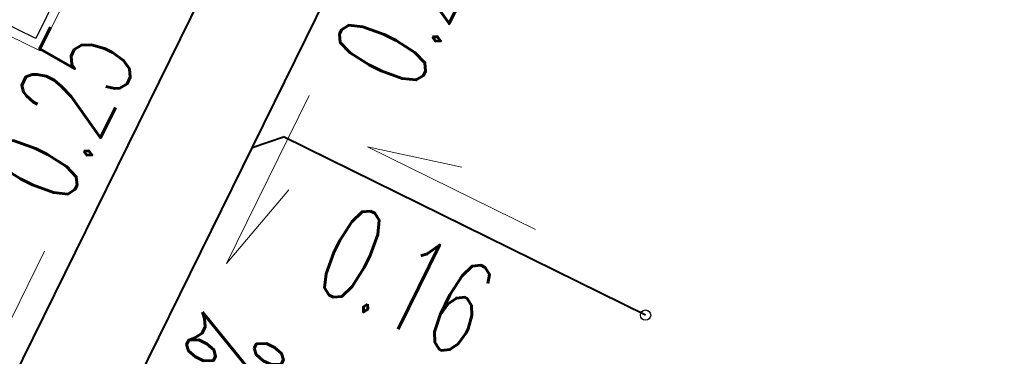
# Model space of a CAD drawing. Header units: metres. Extents: x 7506071 to 7508568, y 5798919 to 5800648.
# Tile 24 of 96: x 7507442.11 to 7507452.62, y 5799522.85 to 5799526.44. Entities that reach past the tile are written whole.
import ezdxf
from ezdxf.enums import TextEntityAlignment as Align

# ---------------------------------------------------------------- set-up
doc = ezdxf.new("R2010")
doc.units = ezdxf.units.M
doc.layers.get('0').update_dxf_attribs({"color": 250, "lineweight": 9})
for name, color, linetype, lineweight in [('IS-KD-brudna', 94, 'Continuous', 40), ('IS-KD-czysta', 92, 'Continuous', 40), ('IS-KD-czysta-studnie', 92, 'Continuous', 30), ('IS-KD-opis', 98, 'Continuous', 20), ('IS-KS-studnie', 34, 'Continuous', 30)]:
    doc.layers.add(name, color=color, linetype=linetype, lineweight=lineweight)
doc.layers.add('IS-viewport', color=254, linetype='Continuous', lineweight=0, plot=False)
doc.styles.add('IS-0.6', font='simplex.shx', dxfattribs={"width": 0.6})

# ---------------------------------------------------------------- blocks, each defined once
blk = doc.blocks.new('*U53')
at = {"color": 0, "linetype": 'Continuous', "lineweight": -2}
blk.add_lwpolyline([(0.1726817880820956, 1.029650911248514), (-0.7109458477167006, -0.7645626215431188), (-0.4934087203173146, 0.242997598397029)], dxfattribs=at)
at = {"layer": 'IS-viewport'}
blk.add_line((-0.4418138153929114, -0.8971067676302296), (0.4418138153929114, 0.8971067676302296), dxfattribs=at)
at = {"color": 0, "linetype": 'Continuous', "lineweight": -2, "style": 'IS-0.6', "width": 0.6}
blk.add_attdef('OPIS-P', (0.3935886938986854, 1.478204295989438), '', height=0.9999999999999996, rotation=63.78033287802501, dxfattribs=at)
blk.add_attdef('OPIS-POD', text='', height=0.9999999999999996, rotation=63.78033287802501, dxfattribs=at).set_placement((0.2691320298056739, -0.1325441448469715), align=Align.TOP_CENTER)
blk.add_attdef('OPIS-L', text='', height=0.9999999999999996, rotation=63.78033287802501, dxfattribs=at).set_placement((-0.9318527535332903, -1.213116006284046), align=Align.RIGHT)
blk = doc.blocks.new('*U54')
at = {"color": 0, "linetype": 'Continuous', "lineweight": -2}
blk.add_lwpolyline([(0.7109458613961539, 0.7645626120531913), (-0.1726817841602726, -1.029650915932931), (0.4934087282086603, -0.2429976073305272)], dxfattribs=at)
at = {"layer": 'IS-viewport'}
blk.add_line((-0.4418138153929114, -0.8971067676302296), (0.4418138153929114, 0.8971067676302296), dxfattribs=at)
at = {"color": 0, "linetype": 'Continuous', "lineweight": -2, "style": 'IS-0.6', "width": 0.6}
blk.add_attdef('OPIS-P', (1.65808206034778, 0.8554571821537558), '', height=0.9999999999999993, rotation=63.78033233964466, dxfattribs=at)
blk.add_attdef('OPIS-POD', text='', height=0.9999999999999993, rotation=63.78033233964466, dxfattribs=at).set_placement((-1.337116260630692, 0.6585129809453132), align=Align.TOP_CENTER)
blk.add_attdef('OPIS-L', text='', height=0.9999999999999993, rotation=63.78033233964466, dxfattribs=at).set_placement((0.3326405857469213, -1.835863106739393), align=Align.RIGHT)
blk = doc.blocks.new('*U56')
at = {"color": 0, "linetype": 'Continuous', "lineweight": -2}
blk.add_lwpolyline([(1.029650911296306, -0.172681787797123), (-0.7645626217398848, 0.7109458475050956), (0.2429975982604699, 0.4934087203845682)], dxfattribs=at)
at = {"layer": 'IS-viewport'}
blk.add_line((-0.8971067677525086, 0.4418138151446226), (0.8971067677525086, -0.4418138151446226), dxfattribs=at)
at = {"color": 0, "linetype": 'Continuous', "lineweight": -2, "style": 'IS-0.6', "width": 0.6}
blk.add_attdef('OPIS-L', text='', height=0.9999999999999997, rotation=333.7803328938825, dxfattribs=at).set_placement((-1.213116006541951, 0.931852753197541), align=Align.RIGHT)
blk.add_attdef('OPIS-POD', text='', height=0.9999999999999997, rotation=333.7803328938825, dxfattribs=at).set_placement((-0.1325441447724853, -0.2691320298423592), align=Align.TOP_CENTER)
blk.add_attdef('OPIS-P', (1.47820429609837, -0.3935886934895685), '', height=0.9999999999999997, rotation=333.7803328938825, dxfattribs=at)
blk = doc.blocks.new('A$C2F5E1DCB')
at = {"color": 0, "linetype": 'ByBlock', "lineweight": 9}
blk.add_lwpolyline([(-1.200000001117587, 2.999999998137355), (-1.200000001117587, -9.313225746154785e-10), (1.200000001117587, 9.313225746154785e-10), (1.200000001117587, 3)], close=True, dxfattribs=at)
at = {"color": 0, "linetype": 'ByBlock', "lineweight": -2}
blk.add_lwpolyline([(-1.100000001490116, 2.899999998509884), (-1.100000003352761, 0.0999999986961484), (1.099999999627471, 0.1000000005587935), (1.099999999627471, 2.900000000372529)], close=True, dxfattribs=at)
for centre, radius in [((-1.862645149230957e-09, 0.6000000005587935), 0.3), ((-0.9000000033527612, 0.2999999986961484), 0.055)]:
    blk.add_circle(centre, radius, dxfattribs=at)

msp = doc.modelspace()

# ---------------------------------------------------------------- linework, layer by layer
at = {"layer": 'IS-KD-brudna'}
msp.add_line((7507434.518210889, 5799507.334628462), (7507461.492263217, 5799562.105674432), dxfattribs=at)
at = {"layer": 'IS-KD-czysta', "ltscale": 2}
for p, q in [((7507438.024714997, 5799511.738539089), (7507448.462863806, 5799532.933290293)), ((7507444.59484043, 5799525.079235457), (7507444.929570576, 5799525.193058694)), ((7507448.793489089, 5799523.290127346), (7507444.929570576, 5799525.193058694))]:
    msp.add_line(p, q, dxfattribs=at)
at = {"layer": 'IS-KD-czysta-studnie'}
msp.add_circle((7507448.793489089, 5799523.290127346), 0.055, dxfattribs=at)

# ---------------------------------------------------------------- block references
at = {"layer": 'IS-KD-opis'}
ref = msp.add_blockref('*U54', (7507444.49196056, 5799524.870336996), dxfattribs=at)
ref.add_attrib('OPIS-P', '0.20', (7507446.320920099, 5799525.64163916), dxfattribs={"layer": '0', "color": 0, "linetype": 'Continuous', "lineweight": -2, "height": 0.9999999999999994, "rotation": 63.78033228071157, "style": 'IS-0.6', "width": 0.5999999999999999})
ref.add_attrib('OPIS-L', '0.5%', dxfattribs={"layer": '0', "color": 0, "linetype": 'Continuous', "lineweight": -2, "height": 0.9999999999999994, "rotation": 63.78033228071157, "style": 'IS-0.6', "width": 0.5999999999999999}).set_placement((7507444.995478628, 5799522.950318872), align=Align.RIGHT)
ref = msp.add_blockref('*U53', (7507442.206196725, 5799522.945150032), dxfattribs=at)
ref.add_attrib('OPIS-P', '0.25', (7507442.599785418, 5799524.423354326), dxfattribs={"layer": '0', "color": 0, "linetype": 'Continuous', "lineweight": -2, "height": 0.9999999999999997, "rotation": 63.78033292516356, "style": 'IS-0.6', "width": 0.5999999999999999})
ref.add_attrib('OPIS-L', '0.4%', dxfattribs={"layer": '0', "color": 0, "linetype": 'Continuous', "lineweight": -2, "height": 0.9999999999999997, "rotation": 63.78033292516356, "style": 'IS-0.6', "width": 0.5999999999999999}).set_placement((7507441.274343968, 5799521.732034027), align=Align.RIGHT)
ref = msp.add_blockref('*U56', (7507446.5893629, 5799524.375631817), dxfattribs=at)
ref.add_attrib('OPIS-POD', '0.16', dxfattribs={"layer": '0', "color": 0, "linetype": 'Continuous', "lineweight": -2, "height": 0.9999999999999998, "rotation": 333.7803329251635, "style": 'IS-0.6', "width": 0.5999999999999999}).set_placement((7507446.456818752, 5799524.106499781), align=Align.TOP_CENTER)
at = {"layer": 'IS-KS-studnie', "xscale": -1, "rotation": 153.7803332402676}
msp.add_blockref('A$C2F5E1DCB', (7507442.578491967, 5799529.332037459), dxfattribs=at)

doc.saveas('drawing.dxf')
